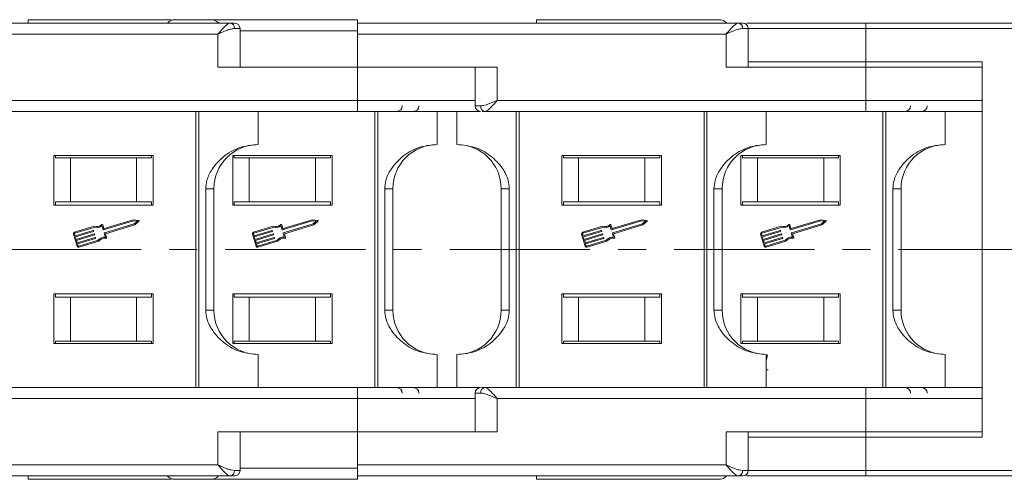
# Model space of a CAD drawing. Header units: millimetres. Extents: x 3117 to 4040, y -135 to 518.
# Tile 8 of 38: x 3528 to 3617, y 48 to 89. Entities that reach past the tile are written whole.
import ezdxf

# ---------------------------------------------------------------- set-up
doc = ezdxf.new("R2010")
doc.units = ezdxf.units.MM
doc.linetypes.add('CENTERX2', pattern=[20.32, 12.7, -2.54, 2.54, -2.54])

msp = doc.modelspace()

# ---------------------------------------------------------------- linework, layer by layer
at = {"color": 7, "linetype": 'Continuous', "lineweight": 15}
for p, q in [((3546.635, 89.003), (3512.156, 89.003)), ((3547.517, 88.503), (3547.007, 88.503)), ((3547.517, 85.003), (3547.517, 88.503)), ((3558.156, 88.303), (3547.517, 88.303)), ((3592.635, 89.003), (3558.156, 89.003)), ((3558.156, 88.003), (3558.156, 88.303)), ((3593.517, 88.503), (3593.007, 88.503)), ((3593.517, 85.003), (3593.517, 88.503)), ((3604.156, 88.503), (3593.517, 88.503)), ((3604.156, 88.503), (3604.156, 89.003)), ((3644.303, 89.003), (3604.156, 89.003)), ((3604.156, 85.503), (3604.156, 88.503)), ((3604.156, 88.503), (3644.803, 88.503)), ((3512.156, 88.003), (3545.517, 88.003)), ((3545.517, 88.003), (3545.517, 85.003)), ((3558.156, 85.003), (3558.156, 88.003)), ((3558.156, 88.003), (3591.517, 88.003)), ((3591.517, 88.003), (3591.517, 85.003)), ((3545.517, 85.003), (3558.156, 85.003)), ((3570.795, 85.003), (3558.156, 85.003)), ((3558.156, 85.003), (3558.156, 82.003)), ((3568.795, 85.003), (3568.795, 81.503)), ((3570.795, 82.003), (3570.795, 85.003)), ((3591.517, 85.003), (3604.156, 85.003)), ((3593.517, 85.503), (3604.156, 85.503)), ((3604.156, 85.503), (3604.156, 85.003)), ((3614.694, 85.503), (3604.156, 85.503)), ((3604.156, 85.003), (3604.156, 82.003)), ((3608.208, 85.003), (3604.156, 85.003)), ((3608.04, 85.003), (3614.694, 85.003)), ((3614.694, 68.503), (3614.694, 85.503)), ((3558.156, 82.003), (3524.795, 82.003)), ((3558.156, 81.003), (3558.156, 82.003)), ((3568.795, 82.003), (3558.156, 82.003)), ((3604.156, 82.003), (3570.795, 82.003)), ((3604.156, 81.003), (3604.156, 82.003)), ((3614.694, 82.003), (3604.156, 82.003)), ((3569.304, 81.503), (3568.795, 81.503)), ((3558.156, 81.003), (3523.677, 81.003)), ((3543.522, 81.003), (3543.522, 68.503)), ((3543.785, 68.503), (3543.785, 81.003)), ((3549.156, 81.003), (3549.156, 78.003)), ((3559.719, 81.003), (3559.719, 68.503)), ((3559.982, 68.503), (3559.982, 81.003)), ((3565.353, 81.003), (3565.353, 78.003)), ((3567.156, 78.003), (3567.156, 81.003)), ((3567.156, 81.003), (3569.262, 81.003)), ((3604.156, 81.003), (3569.677, 81.003)), ((3572.527, 81.003), (3572.527, 68.503)), ((3572.79, 68.503), (3572.79, 81.003)), ((3589.522, 81.003), (3589.522, 68.503)), ((3589.785, 68.503), (3589.785, 81.003)), ((3595.156, 81.003), (3595.156, 78.003)), ((3605.719, 81.003), (3605.719, 68.503)), ((3605.982, 68.503), (3605.982, 81.003)), ((3611.353, 81.003), (3611.353, 78.003)), ((3539.656, 77.003), (3530.656, 77.003)), ((3530.656, 77.003), (3530.656, 72.503)), ((3530.805, 76.803), (3530.805, 77.003)), ((3530.805, 76.803), (3532.156, 76.803)), ((3532.156, 76.803), (3532.156, 72.803)), ((3538.156, 76.803), (3532.156, 76.803)), ((3538.156, 72.803), (3538.156, 76.803)), ((3538.156, 76.803), (3539.507, 76.803)), ((3539.507, 77.003), (3539.507, 76.803)), ((3539.656, 72.503), (3539.656, 77.003)), ((3555.853, 77.003), (3546.853, 77.003)), ((3546.853, 77.003), (3546.853, 72.503)), ((3547.001, 76.803), (3547.001, 77.003)), ((3547.001, 76.803), (3548.353, 76.803)), ((3548.353, 76.803), (3548.353, 72.803)), ((3554.353, 76.803), (3548.353, 76.803)), ((3554.353, 72.803), (3554.353, 76.803)), ((3554.353, 76.803), (3555.704, 76.803)), ((3555.704, 77.003), (3555.704, 76.803)), ((3555.853, 72.503), (3555.853, 77.003)), ((3585.656, 77.003), (3576.656, 77.003)), ((3576.656, 77.003), (3576.656, 72.503)), ((3576.805, 76.803), (3576.805, 77.003)), ((3576.805, 76.803), (3578.156, 76.803)), ((3578.156, 76.803), (3578.156, 72.803)), ((3584.156, 76.803), (3578.156, 76.803)), ((3584.156, 72.803), (3584.156, 76.803)), ((3584.156, 76.803), (3585.507, 76.803)), ((3585.507, 77.003), (3585.507, 76.803)), ((3585.656, 72.503), (3585.656, 77.003)), ((3601.853, 77.003), (3592.853, 77.003)), ((3592.853, 77.003), (3592.853, 72.503)), ((3593.001, 76.803), (3593.001, 77.003)), ((3593.001, 76.803), (3594.353, 76.803)), ((3594.353, 76.803), (3594.353, 72.803)), ((3600.353, 76.803), (3594.353, 76.803)), ((3600.353, 72.803), (3600.353, 76.803)), ((3600.353, 76.803), (3601.704, 76.803)), ((3601.704, 77.003), (3601.704, 76.803)), ((3601.853, 72.503), (3601.853, 77.003)), ((3544.417, 74.003), (3544.417, 68.503)), ((3545.156, 74.003), (3544.417, 74.003)), ((3545.156, 68.503), (3545.156, 74.003)), ((3560.614, 74.003), (3560.614, 68.503)), ((3561.353, 74.003), (3560.614, 74.003)), ((3561.353, 68.503), (3561.353, 74.003)), ((3571.894, 74.003), (3571.156, 74.003)), ((3571.156, 74.003), (3571.156, 68.503)), ((3571.894, 68.503), (3571.894, 74.003)), ((3590.417, 74.003), (3590.417, 68.503)), ((3591.156, 74.003), (3590.417, 74.003)), ((3591.156, 68.503), (3591.156, 74.003)), ((3606.614, 74.003), (3606.614, 68.503)), ((3607.353, 74.003), (3606.614, 74.003)), ((3607.353, 68.503), (3607.353, 74.003)), ((3530.656, 72.503), (3539.656, 72.503)), ((3530.805, 72.803), (3530.805, 72.503)), ((3532.156, 72.803), (3530.805, 72.803)), ((3538.156, 72.803), (3532.156, 72.803)), ((3539.507, 72.803), (3538.156, 72.803)), ((3539.507, 72.503), (3539.507, 72.803)), ((3546.853, 72.503), (3555.853, 72.503)), ((3548.353, 72.803), (3547.001, 72.803)), ((3547.001, 72.803), (3547.001, 72.503)), ((3554.353, 72.803), (3548.353, 72.803)), ((3555.704, 72.803), (3554.353, 72.803)), ((3555.704, 72.503), (3555.704, 72.803)), ((3576.656, 72.503), (3585.656, 72.503)), ((3576.805, 72.803), (3576.805, 72.503)), ((3578.156, 72.803), (3576.805, 72.803)), ((3584.156, 72.803), (3578.156, 72.803)), ((3585.507, 72.803), (3584.156, 72.803)), ((3585.507, 72.503), (3585.507, 72.803)), ((3592.853, 72.503), (3601.853, 72.503)), ((3594.353, 72.803), (3593.001, 72.803)), ((3593.001, 72.803), (3593.001, 72.503)), ((3600.353, 72.803), (3594.353, 72.803)), ((3601.704, 72.803), (3600.353, 72.803)), ((3601.704, 72.503), (3601.704, 72.803)), ((3534.316, 70.605), (3532.534, 70.063)), ((3534.316, 70.507), (3532.561, 69.973)), ((3535.127, 70.287), (3535.021, 70.634)), ((3535.09, 70.729), (3535.189, 70.404)), ((3537.863, 71.095), (3535.156, 70.271)), ((3537.854, 71.191), (3535.218, 70.389)), ((3535.238, 70.002), (3537.946, 70.826)), ((3535.333, 69.932), (3537.991, 70.742)), ((3538.342, 71.139), (3537.854, 71.191)), ((3538.222, 71.057), (3537.863, 71.095)), ((3537.946, 70.826), (3538.222, 71.057)), ((3537.991, 70.742), (3538.367, 71.056)), ((3550.513, 70.605), (3548.731, 70.063)), ((3550.512, 70.507), (3548.758, 69.973)), ((3551.323, 70.287), (3551.218, 70.634)), ((3551.287, 70.729), (3551.386, 70.404)), ((3554.06, 71.095), (3551.353, 70.271)), ((3554.051, 71.191), (3551.415, 70.389)), ((3551.435, 70.002), (3554.142, 70.826)), ((3551.53, 69.932), (3554.188, 70.742)), ((3554.539, 71.139), (3554.051, 71.191)), ((3554.419, 71.057), (3554.06, 71.095)), ((3554.142, 70.826), (3554.419, 71.057)), ((3554.188, 70.742), (3554.564, 71.056)), ((3580.316, 70.605), (3578.534, 70.063)), ((3580.316, 70.507), (3578.561, 69.973)), ((3581.127, 70.287), (3581.021, 70.634)), ((3581.09, 70.729), (3581.189, 70.404)), ((3583.863, 71.095), (3581.156, 70.271)), ((3583.854, 71.191), (3581.218, 70.389)), ((3581.238, 70.002), (3583.946, 70.826)), ((3581.333, 69.932), (3583.991, 70.742)), ((3584.342, 71.139), (3583.854, 71.191)), ((3584.222, 71.057), (3583.863, 71.095)), ((3583.946, 70.826), (3584.222, 71.057)), ((3583.991, 70.742), (3584.367, 71.056)), ((3596.513, 70.605), (3594.731, 70.063)), ((3596.512, 70.507), (3594.758, 69.973)), ((3597.323, 70.287), (3597.218, 70.634)), ((3597.287, 70.729), (3597.386, 70.404)), ((3600.06, 71.095), (3597.353, 70.271)), ((3600.051, 71.191), (3597.415, 70.389)), ((3597.435, 70.002), (3600.142, 70.826)), ((3597.53, 69.932), (3600.188, 70.742)), ((3600.539, 71.139), (3600.051, 71.191)), ((3600.419, 71.057), (3600.06, 71.095)), ((3600.142, 70.826), (3600.419, 71.057)), ((3600.188, 70.742), (3600.564, 71.056)), ((3532.44, 69.887), (3532.768, 68.808)), ((3532.53, 69.914), (3532.585, 69.734)), ((3532.585, 69.734), (3534.214, 70.23)), ((3534.241, 70.14), (3532.612, 69.644)), ((3532.612, 69.644), (3532.681, 69.42)), ((3532.681, 69.42), (3534.31, 69.916)), ((3534.337, 69.826), (3532.708, 69.33)), ((3532.776, 69.105), (3534.405, 69.601)), ((3534.243, 70.214), (3534.257, 70.17)), ((3534.339, 69.9), (3534.353, 69.855)), ((3534.435, 69.585), (3534.448, 69.54)), ((3535.328, 69.625), (3535.222, 69.972)), ((3535.439, 69.585), (3535.333, 69.932)), ((3548.637, 69.887), (3548.965, 68.808)), ((3548.727, 69.914), (3548.782, 69.734)), ((3548.782, 69.734), (3550.411, 70.23)), ((3550.438, 70.14), (3548.809, 69.644)), ((3548.809, 69.644), (3548.877, 69.42)), ((3548.877, 69.42), (3550.506, 69.916)), ((3550.534, 69.826), (3548.905, 69.33)), ((3548.973, 69.105), (3550.602, 69.601)), ((3550.44, 70.214), (3550.454, 70.17)), ((3550.536, 69.9), (3550.549, 69.855)), ((3550.631, 69.585), (3550.645, 69.54)), ((3551.525, 69.625), (3551.419, 69.972)), ((3551.635, 69.585), (3551.53, 69.932)), ((3578.44, 69.887), (3578.768, 68.808)), ((3578.53, 69.914), (3578.585, 69.734)), ((3578.585, 69.734), (3580.214, 70.23)), ((3580.241, 70.14), (3578.612, 69.644)), ((3578.612, 69.644), (3578.681, 69.42)), ((3578.681, 69.42), (3580.31, 69.916)), ((3580.337, 69.826), (3578.708, 69.33)), ((3578.776, 69.105), (3580.405, 69.601)), ((3580.243, 70.214), (3580.257, 70.17)), ((3580.339, 69.9), (3580.353, 69.855)), ((3580.435, 69.585), (3580.448, 69.54)), ((3581.328, 69.625), (3581.222, 69.972)), ((3581.439, 69.585), (3581.333, 69.932)), ((3594.637, 69.887), (3594.965, 68.808)), ((3594.727, 69.914), (3594.782, 69.734)), ((3594.782, 69.734), (3596.411, 70.23)), ((3596.438, 70.14), (3594.809, 69.644)), ((3594.809, 69.644), (3594.877, 69.42)), ((3594.877, 69.42), (3596.506, 69.916)), ((3596.534, 69.826), (3594.905, 69.33)), ((3594.973, 69.105), (3596.602, 69.601)), ((3596.44, 70.214), (3596.454, 70.17)), ((3596.536, 69.9), (3596.549, 69.855)), ((3596.631, 69.585), (3596.645, 69.54)), ((3597.525, 69.625), (3597.419, 69.972)), ((3597.635, 69.585), (3597.53, 69.932)), ((3532.708, 69.33), (3532.776, 69.105)), ((3534.433, 69.511), (3532.804, 69.015)), ((3532.804, 69.015), (3532.858, 68.835)), ((3532.917, 68.804), (3534.671, 69.338)), ((3532.944, 68.714), (3534.727, 69.257)), ((3548.905, 69.33), (3548.973, 69.105)), ((3550.629, 69.511), (3549, 69.015)), ((3549, 69.015), (3549.055, 68.835)), ((3549.114, 68.804), (3550.868, 69.338)), ((3549.141, 68.714), (3550.923, 69.257)), ((3578.708, 69.33), (3578.776, 69.105)), ((3580.433, 69.511), (3578.804, 69.015)), ((3578.804, 69.015), (3578.858, 68.835)), ((3578.917, 68.804), (3580.671, 69.338)), ((3578.944, 68.714), (3580.727, 69.257)), ((3594.905, 69.33), (3594.973, 69.105)), ((3596.629, 69.511), (3595, 69.015)), ((3595, 69.015), (3595.055, 68.835)), ((3595.114, 68.804), (3596.868, 69.338)), ((3595.141, 68.714), (3596.923, 69.257)), ((3543.522, 68.503), (3543.522, 56.003)), ((3543.785, 56.003), (3543.785, 68.503)), ((3544.417, 68.503), (3544.417, 63.003)), ((3545.156, 63.003), (3545.156, 68.503)), ((3559.719, 68.503), (3559.719, 56.003)), ((3559.982, 56.003), (3559.982, 68.503)), ((3560.614, 68.503), (3560.614, 63.003)), ((3561.353, 63.003), (3561.353, 68.503)), ((3571.156, 68.503), (3571.156, 63.003)), ((3571.894, 63.003), (3571.894, 68.503)), ((3572.527, 68.503), (3572.527, 56.003)), ((3572.79, 56.003), (3572.79, 68.503)), ((3589.522, 68.503), (3589.522, 56.003)), ((3589.785, 56.003), (3589.785, 68.503)), ((3590.417, 68.503), (3590.417, 63.003)), ((3591.156, 63.003), (3591.156, 68.503)), ((3605.719, 68.503), (3605.719, 56.003)), ((3605.982, 56.003), (3605.982, 68.503)), ((3606.614, 68.503), (3606.614, 63.003)), ((3607.353, 63.003), (3607.353, 68.503)), ((3614.694, 51.503), (3614.694, 68.503)), ((3530.656, 64.503), (3530.656, 60.003)), ((3539.656, 64.503), (3530.656, 64.503)), ((3530.805, 64.503), (3530.805, 64.203)), ((3530.805, 64.203), (3532.156, 64.203)), ((3532.156, 64.203), (3532.156, 60.203)), ((3532.156, 64.203), (3538.156, 64.203)), ((3538.156, 60.203), (3538.156, 64.203)), ((3538.156, 64.203), (3539.507, 64.203)), ((3539.507, 64.203), (3539.507, 64.503)), ((3539.656, 60.003), (3539.656, 64.503)), ((3546.853, 64.503), (3546.853, 60.003)), ((3555.853, 64.503), (3546.853, 64.503)), ((3547.001, 64.503), (3547.001, 64.203)), ((3547.001, 64.203), (3548.353, 64.203)), ((3548.353, 64.203), (3548.353, 60.203)), ((3554.353, 64.203), (3548.353, 64.203)), ((3554.353, 60.203), (3554.353, 64.203)), ((3554.353, 64.203), (3555.704, 64.203)), ((3555.704, 64.203), (3555.704, 64.503)), ((3555.853, 60.003), (3555.853, 64.503)), ((3585.656, 64.503), (3576.656, 64.503)), ((3576.656, 64.503), (3576.656, 60.003)), ((3576.805, 64.503), (3576.805, 64.203)), ((3576.805, 64.203), (3578.156, 64.203)), ((3578.156, 64.203), (3578.156, 60.203)), ((3578.156, 64.203), (3584.156, 64.203)), ((3584.156, 60.203), (3584.156, 64.203)), ((3584.156, 64.203), (3585.507, 64.203)), ((3585.507, 64.203), (3585.507, 64.503)), ((3585.656, 60.003), (3585.656, 64.503)), ((3592.853, 64.503), (3592.853, 60.003)), ((3601.853, 64.503), (3592.853, 64.503)), ((3593.001, 64.503), (3593.001, 64.203)), ((3593.001, 64.203), (3594.353, 64.203)), ((3594.353, 64.203), (3594.353, 60.203)), ((3600.353, 64.203), (3594.353, 64.203)), ((3600.353, 60.203), (3600.353, 64.203)), ((3600.353, 64.203), (3601.704, 64.203)), ((3601.704, 64.203), (3601.704, 64.503)), ((3601.853, 60.003), (3601.853, 64.503)), ((3545.156, 63.003), (3544.417, 63.003)), ((3561.353, 63.003), (3560.614, 63.003)), ((3571.156, 63.003), (3571.894, 63.003)), ((3591.156, 63.003), (3590.417, 63.003)), ((3607.353, 63.003), (3606.614, 63.003)), ((3530.656, 60.003), (3539.656, 60.003)), ((3530.805, 60.203), (3532.156, 60.203)), ((3530.805, 60.003), (3530.805, 60.203)), ((3532.156, 60.203), (3538.156, 60.203)), ((3539.507, 60.203), (3538.156, 60.203)), ((3539.507, 60.203), (3539.507, 60.003)), ((3546.853, 60.003), (3555.853, 60.003)), ((3547.001, 60.203), (3548.353, 60.203)), ((3547.001, 60.003), (3547.001, 60.203)), ((3548.353, 60.203), (3554.353, 60.203)), ((3555.704, 60.203), (3554.353, 60.203)), ((3555.704, 60.203), (3555.704, 60.003)), ((3576.656, 60.003), (3585.656, 60.003)), ((3576.805, 60.203), (3578.156, 60.203)), ((3576.805, 60.003), (3576.805, 60.203)), ((3578.156, 60.203), (3584.156, 60.203)), ((3585.507, 60.203), (3584.156, 60.203)), ((3585.507, 60.203), (3585.507, 60.003)), ((3592.853, 60.003), (3601.853, 60.003)), ((3593.001, 60.203), (3594.353, 60.203)), ((3593.001, 60.003), (3593.001, 60.203)), ((3594.353, 60.203), (3600.353, 60.203)), ((3601.704, 60.203), (3600.353, 60.203)), ((3601.704, 60.203), (3601.704, 60.003)), ((3549.156, 56.003), (3549.156, 59.003)), ((3565.353, 56.003), (3565.353, 59.003)), ((3567.156, 56.003), (3567.156, 59.003)), ((3595.156, 56.003), (3595.156, 59.003)), ((3595.156, 58.402), (3595.276, 58.977)), ((3611.353, 56.003), (3611.353, 59.003)), ((3595.156, 57.596), (3595.327, 57.618)), ((3523.677, 56.003), (3558.156, 56.003)), ((3558.156, 56.003), (3558.156, 55.003)), ((3567.156, 56.003), (3569.212, 56.003)), ((3568.795, 55.503), (3568.795, 52.003)), ((3568.795, 55.503), (3569.304, 55.503)), ((3569.677, 56.003), (3604.156, 56.003)), ((3604.156, 56.003), (3604.156, 55.003)), ((3524.795, 55.003), (3558.156, 55.003)), ((3558.156, 55.003), (3558.156, 52.003)), ((3558.156, 55.003), (3568.795, 55.003)), ((3570.795, 52.003), (3570.795, 55.003)), ((3570.795, 55.003), (3604.156, 55.003)), ((3604.156, 55.003), (3604.156, 52.003)), ((3604.156, 55.003), (3614.694, 55.003)), ((3545.517, 52.003), (3545.517, 49.003)), ((3558.156, 52.003), (3545.517, 52.003)), ((3547.517, 48.503), (3547.517, 52.003)), ((3558.156, 49.003), (3558.156, 52.003)), ((3558.156, 52.003), (3570.795, 52.003)), ((3591.517, 52.003), (3591.517, 49.003)), ((3604.156, 52.003), (3591.517, 52.003)), ((3593.517, 48.503), (3593.517, 52.003)), ((3604.156, 52.003), (3608.04, 52.003)), ((3604.156, 52.003), (3604.156, 51.503)), ((3608.04, 52.003), (3614.694, 52.003)), ((3604.156, 51.503), (3593.517, 51.503)), ((3604.156, 48.503), (3604.156, 51.503)), ((3604.156, 51.503), (3614.694, 51.503)), ((3545.517, 49.003), (3512.156, 49.003)), ((3547.007, 48.503), (3547.517, 48.503)), ((3547.517, 48.703), (3558.156, 48.703)), ((3591.517, 49.003), (3558.156, 49.003)), ((3558.156, 48.703), (3558.156, 49.003)), ((3593.007, 48.503), (3593.517, 48.503)), ((3604.156, 48.503), (3593.517, 48.503)), ((3604.156, 48.503), (3604.156, 48.003)), ((3644.803, 48.503), (3604.156, 48.503)), ((3512.156, 48.003), (3546.635, 48.003)), ((3558.156, 48.003), (3592.635, 48.003)), ((3604.156, 48.003), (3644.303, 48.003))]:
    msp.add_line(p, q, dxfattribs=at)
at = {"color": 1, "linetype": 'CENTERX2', "lineweight": 13}
msp.add_line((3924.637, 68.503), (3413.456, 68.503), dxfattribs=at)
at = {"color": 7, "linetype": 'Continuous', "lineweight": 15}
for centre, radius, start, end in [((3541.656, 88.303), 1, 90, 135.573), ((3544.853, 88.303), 1, 44.87138, 90), ((3590.853, 88.303), 1, 44.87138, 90), ((3546.56, 88.558), 0.451, 352.91865, 80.4798), ((3547.017, 88.503), 0.5, 0, 90), ((3592.56, 88.558), 0.451, 352.91865, 80.4798), ((3593.017, 88.503), 0.5, 0, 90), ((3561.708, 81.503), 0.5, 270, 0), ((3563.214, 81.503), 0.5, 270, 0), ((3569.295, 81.503), 0.5, 180, 270), ((3569.752, 81.447), 0.451, 172.91869, 260.47981), ((3607.708, 81.503), 0.5, 270, 0), ((3609.214, 81.503), 0.5, 270, 0), ((3549.156, 74.003), 4, 90, 180), ((3565.353, 74.003), 4, 90, 180), ((3567.156, 74.003), 4, 0, 90), ((3595.156, 74.003), 4, 90, 180), ((3611.353, 74.003), 4, 90, 180), ((3534.542, 71.266), 0.698, 251.11204, 312.44471), ((3534.542, 71.266), 0.792, 253.37041, 307.16635), ((3535.045, 70.716), 0.047, 16.9297, 132.44471), ((3538.337, 71.092), 0.047, 309.95116, 83.90824), ((3550.739, 71.266), 0.792, 253.37041, 307.16635), ((3550.739, 71.266), 0.698, 251.11204, 312.44471), ((3551.242, 70.716), 0.047, 16.9297, 132.44471), ((3554.534, 71.092), 0.047, 309.95116, 83.90824), ((3580.542, 71.266), 0.698, 251.11204, 312.44471), ((3580.542, 71.266), 0.792, 253.37041, 307.16635), ((3581.045, 70.716), 0.047, 16.9297, 132.44471), ((3584.337, 71.092), 0.047, 309.95116, 83.90824), ((3596.739, 71.266), 0.792, 253.37041, 307.16635), ((3596.739, 71.266), 0.698, 251.11204, 312.44471), ((3597.242, 70.716), 0.047, 16.9297, 132.44471), ((3600.534, 71.092), 0.047, 309.95116, 83.90824), ((3532.575, 69.928), 0.141, 106.9297, 196.9297), ((3532.575, 69.928), 0.047, 106.9297, 196.9297), ((3534.221, 70.208), 0.0235, 16.9297, 106.9297), ((3534.234, 70.163), 0.0235, 286.9297, 16.9297), ((3534.316, 69.893), 0.0235, 16.9297, 106.9297), ((3534.33, 69.848), 0.0235, 286.9297, 16.9297), ((3534.412, 69.578), 0.0235, 16.9297, 106.9297), ((3534.426, 69.534), 0.0235, 286.9297, 16.9297), ((3535.282, 68.834), 0.792, 86.69305, 140.48899), ((3535.282, 68.834), 0.698, 81.41469, 142.74736), ((3535.149, 70.294), 0.0235, 196.9297, 286.9297), ((3535.212, 70.411), 0.0235, 196.9297, 286.9297), ((3535.245, 69.979), 0.0235, 106.9297, 196.9297), ((3535.394, 69.571), 0.047, 261.41469, 16.9297), ((3548.772, 69.928), 0.141, 106.9297, 196.9297), ((3548.772, 69.928), 0.047, 106.9297, 196.9297), ((3550.417, 70.208), 0.0235, 16.9297, 106.9297), ((3550.431, 70.163), 0.0235, 286.9297, 16.9297), ((3550.513, 69.893), 0.0235, 16.9297, 106.9297), ((3550.527, 69.848), 0.0235, 286.9297, 16.9297), ((3550.609, 69.578), 0.0235, 16.9297, 106.9297), ((3550.623, 69.534), 0.0235, 286.9297, 16.9297), ((3551.479, 68.834), 0.792, 86.69305, 140.48899), ((3551.479, 68.834), 0.698, 81.41469, 142.74736), ((3551.346, 70.294), 0.0235, 196.9297, 286.9297), ((3551.408, 70.411), 0.0235, 196.9297, 286.9297), ((3551.442, 69.979), 0.0235, 106.9297, 196.9297), ((3551.59, 69.571), 0.047, 261.41469, 16.9297), ((3578.575, 69.928), 0.141, 106.9297, 196.9297), ((3578.575, 69.928), 0.047, 106.9297, 196.9297), ((3580.221, 70.208), 0.0235, 16.9297, 106.9297), ((3580.234, 70.163), 0.0235, 286.9297, 16.9297), ((3580.316, 69.893), 0.0235, 16.9297, 106.9297), ((3580.33, 69.848), 0.0235, 286.9297, 16.9297), ((3580.412, 69.578), 0.0235, 16.9297, 106.9297), ((3580.426, 69.534), 0.0235, 286.9297, 16.9297), ((3581.282, 68.834), 0.792, 86.69305, 140.48899), ((3581.282, 68.834), 0.698, 81.41469, 142.74736), ((3581.149, 70.294), 0.0235, 196.9297, 286.9297), ((3581.212, 70.411), 0.0235, 196.9297, 286.9297), ((3581.245, 69.979), 0.0235, 106.9297, 196.9297), ((3581.394, 69.571), 0.047, 261.41469, 16.9297), ((3594.772, 69.928), 0.141, 106.9297, 196.9297), ((3594.772, 69.928), 0.047, 106.9297, 196.9297), ((3596.417, 70.208), 0.0235, 16.9297, 106.9297), ((3596.431, 70.163), 0.0235, 286.9297, 16.9297), ((3596.513, 69.893), 0.0235, 16.9297, 106.9297), ((3596.527, 69.848), 0.0235, 286.9297, 16.9297), ((3596.609, 69.578), 0.0235, 16.9297, 106.9297), ((3596.623, 69.534), 0.0235, 286.9297, 16.9297), ((3597.479, 68.834), 0.792, 86.69305, 140.48899), ((3597.479, 68.834), 0.698, 81.41469, 142.74736), ((3597.346, 70.294), 0.0235, 196.9297, 286.9297), ((3597.408, 70.411), 0.0235, 196.9297, 286.9297), ((3597.442, 69.979), 0.0235, 106.9297, 196.9297), ((3597.59, 69.571), 0.047, 261.41469, 16.9297), ((3532.903, 68.849), 0.141, 196.9297, 286.9297), ((3532.903, 68.849), 0.047, 196.9297, 286.9297), ((3549.1, 68.849), 0.141, 196.9297, 286.9297), ((3549.1, 68.849), 0.047, 196.9297, 286.9297), ((3578.903, 68.849), 0.141, 196.9297, 286.9297), ((3578.903, 68.849), 0.047, 196.9297, 286.9297), ((3595.1, 68.849), 0.141, 196.9297, 286.9297), ((3595.1, 68.849), 0.047, 196.9297, 286.9297), ((3549.156, 63.003), 4, 180, 270), ((3565.353, 63.003), 4, 180, 270), ((3567.156, 63.003), 4, 270, 0), ((3595.156, 63.003), 4, 180, 270), ((3611.353, 63.003), 4, 180, 270), ((3561.708, 55.503), 0.5, 0, 90), ((3563.214, 55.503), 0.5, 0, 90), ((3569.295, 55.503), 0.5, 90, 180), ((3569.752, 55.558), 0.451, 99.5202, 187.08135), ((3607.708, 55.503), 0.5, 0, 90), ((3609.214, 55.503), 0.5, 0, 90), ((3546.56, 48.447), 0.451, 279.5202, 7.08135), ((3547.017, 48.503), 0.5, 270, 0), ((3592.56, 48.447), 0.451, 279.5202, 7.08135), ((3593.017, 48.503), 0.5, 270, 0), ((3541.656, 48.703), 1, 224.87138, 270), ((3544.853, 48.703), 1, 270, 315.573), ((3590.853, 48.703), 1, 270, 315.573)]:
    msp.add_arc(centre, radius, start, end, dxfattribs=at)
for points, knots in [([(3541.306, 89.303), (3540.894, 89.303), (3539.796, 89.303), (3537.45, 89.303), (3534.511, 89.303), (3531.431, 89.303), (3529.359, 89.303), (3528.353, 89.303)], [0, 0, 0, 0, 0.13617, 0.363114, 0.585342, 0.7987, 1, 1, 1, 1]), ([(3528.353, 89.303), (3528.353, 89.29), (3528.353, 89.266), (3528.353, 89.145), (3528.353, 89.03), (3528.353, 89.003)], [0, 0, 0, 0, 0.430579, 0.861157, 1, 1, 1, 1]), ([(3558.156, 89.303), (3557.15, 89.303), (3555.077, 89.303), (3552.001, 89.303), (3549.044, 89.303), (3546.406, 89.303), (3544.26, 89.303), (3542.738, 89.303), (3541.82, 89.303), (3541.709, 89.303), (3541.656, 89.303)], [0, 0, 0, 0, 0.116516, 0.240011, 0.368641, 0.5, 0.631359, 0.759989, 0.883484, 1, 1, 1, 1]), ([(3558.156, 88.303), (3558.156, 88.415), (3558.156, 88.64), (3558.156, 88.939), (3558.156, 89.166), (3558.156, 89.285), (3558.156, 89.298), (3558.156, 89.303)], [0, 0, 0, 0, 0.214694, 0.429388, 0.644082, 0.858775, 1, 1, 1, 1]), ([(3590.853, 89.303), (3590.799, 89.303), (3590.689, 89.303), (3589.771, 89.303), (3588.249, 89.303), (3586.103, 89.303), (3583.465, 89.303), (3580.507, 89.303), (3577.432, 89.303), (3575.359, 89.303), (3574.353, 89.303)], [0, 0, 0, 0, 0.116516, 0.240011, 0.368641, 0.5, 0.631359, 0.759989, 0.883484, 1, 1, 1, 1]), ([(3574.353, 89.303), (3574.353, 89.29), (3574.353, 89.266), (3574.353, 89.145), (3574.353, 89.03), (3574.353, 89.003)], [0, 0, 0, 0, 0.430579, 0.861157, 1, 1, 1, 1]), ([(3545.517, 88.003), (3545.623, 88.125), (3545.835, 88.37), (3546.144, 88.7), (3546.423, 88.95), (3546.567, 88.986), (3546.635, 89.003)], [0, 0, 0, 0, 0.251519, 0.501784, 0.765632, 1, 1, 1, 1]), ([(3547.007, 88.503), (3546.913, 88.493), (3546.703, 88.471), (3546.205, 88.299), (3545.786, 88.119), (3545.517, 88.003)], [0, 0, 0, 0, 0.227063, 0.501587, 1, 1, 1, 1]), ([(3591.517, 88.003), (3591.623, 88.125), (3591.835, 88.37), (3592.144, 88.7), (3592.423, 88.95), (3592.567, 88.986), (3592.635, 89.003)], [0, 0, 0, 0, 0.251519, 0.501784, 0.765632, 1, 1, 1, 1]), ([(3593.007, 88.503), (3592.913, 88.493), (3592.703, 88.471), (3592.205, 88.299), (3591.786, 88.119), (3591.517, 88.003)], [0, 0, 0, 0, 0.2270634, 0.5015869, 1, 1, 1, 1]), ([(3604.156, 89.003), (3602.763, 89.003), (3599.897, 89.003), (3596.144, 89.003), (3594.182, 89.003), (3593.367, 89.003)], [0, 0, 0, 0, 0.356053, 0.732435, 1, 1, 1, 1]), ([(3604.156, 85.003), (3603.106, 85.003), (3600.988, 85.003), (3597.917, 85.003), (3595.036, 85.003), (3593.402, 85.003), (3592.592, 85.003)], [0, 0, 0, 0, 0.247822, 0.5, 0.752178, 1, 1, 1, 1]), ([(3569.304, 81.503), (3569.399, 81.512), (3569.609, 81.534), (3570.107, 81.706), (3570.525, 81.886), (3570.795, 82.003)], [0, 0, 0, 0, 0.227063, 0.501587, 1, 1, 1, 1]), ([(3570.795, 82.003), (3570.689, 81.88), (3570.477, 81.635), (3570.168, 81.305), (3569.889, 81.055), (3569.745, 81.019), (3569.677, 81.003)], [0, 0, 0, 0, 0.251519, 0.501784, 0.765632, 1, 1, 1, 1]), ([(3569.087, 81.003), (3568.471, 81.003), (3567.017, 81.003), (3564.301, 81.003), (3561.237, 81.003), (3559.163, 81.003), (3558.156, 81.003)], [0, 0, 0, 0, 0.204374, 0.481991, 0.748527, 1, 1, 1, 1]), ([(3569.677, 81.003), (3569.612, 81.003), (3569.514, 81.003), (3569.456, 81.003), (3569.437, 81.003)], [0, 0, 0, 0, 0.667538, 1, 1, 1, 1]), ([(3614.694, 81.003), (3614.203, 81.003), (3612.873, 81.003), (3610.299, 81.003), (3607.238, 81.003), (3605.163, 81.003), (3604.156, 81.003)], [0, 0, 0, 0, 0.16932, 0.459168, 0.737448, 1, 1, 1, 1]), ([(3549.156, 78.003), (3548.667, 77.96), (3547.599, 77.868), (3546.097, 77.082), (3545.041, 75.957), (3544.498, 74.866), (3544.441, 74.255), (3544.417, 74.003)], [0, 0, 0, 0, 0.219162, 0.479166, 0.735489, 0.890617, 1, 1, 1, 1]), ([(3565.353, 78.003), (3564.864, 77.96), (3563.796, 77.868), (3562.293, 77.082), (3561.238, 75.957), (3560.694, 74.866), (3560.638, 74.255), (3560.614, 74.003)], [0, 0, 0, 0, 0.219162, 0.479166, 0.735489, 0.890617, 1, 1, 1, 1]), ([(3571.894, 74.003), (3571.871, 74.256), (3571.809, 74.913), (3571.241, 75.994), (3570.217, 77.06), (3568.773, 77.849), (3567.7, 77.951), (3567.156, 78.003)], [0, 0, 0, 0, 0.109672, 0.284648, 0.519248, 0.75632, 1, 1, 1, 1]), ([(3595.156, 78.003), (3594.667, 77.96), (3593.599, 77.868), (3592.097, 77.082), (3591.041, 75.957), (3590.498, 74.866), (3590.441, 74.255), (3590.417, 74.003)], [0, 0, 0, 0, 0.219162, 0.479166, 0.735489, 0.890617, 1, 1, 1, 1]), ([(3611.353, 78.003), (3610.864, 77.96), (3609.796, 77.868), (3608.293, 77.082), (3607.238, 75.957), (3606.694, 74.866), (3606.638, 74.255), (3606.614, 74.003)], [0, 0, 0, 0, 0.219162, 0.479166, 0.735489, 0.890617, 1, 1, 1, 1]), ([(3544.417, 63.003), (3544.441, 62.749), (3544.503, 62.092), (3545.071, 61.011), (3546.095, 59.945), (3547.539, 59.156), (3548.612, 59.054), (3549.156, 59.003)], [0, 0, 0, 0, 0.109672, 0.284648, 0.519248, 0.75632, 1, 1, 1, 1]), ([(3560.614, 63.003), (3560.638, 62.749), (3560.7, 62.092), (3561.268, 61.011), (3562.292, 59.945), (3563.736, 59.156), (3564.809, 59.054), (3565.353, 59.003)], [0, 0, 0, 0, 0.109672, 0.284648, 0.519248, 0.75632, 1, 1, 1, 1]), ([(3567.156, 59.003), (3567.645, 59.045), (3568.713, 59.137), (3570.215, 59.923), (3571.271, 61.048), (3571.814, 62.139), (3571.871, 62.75), (3571.894, 63.003)], [0, 0, 0, 0, 0.219162, 0.479166, 0.735489, 0.890617, 1, 1, 1, 1]), ([(3590.417, 63.003), (3590.441, 62.749), (3590.503, 62.092), (3591.071, 61.011), (3592.095, 59.945), (3593.539, 59.156), (3594.612, 59.054), (3595.156, 59.003)], [0, 0, 0, 0, 0.109672, 0.284648, 0.519248, 0.75632, 1, 1, 1, 1]), ([(3606.614, 63.003), (3606.638, 62.749), (3606.7, 62.092), (3607.268, 61.011), (3608.292, 59.945), (3609.736, 59.156), (3610.809, 59.054), (3611.353, 59.003)], [0, 0, 0, 0, 0.109672, 0.284648, 0.519248, 0.75632, 1, 1, 1, 1]), ([(3558.156, 56.003), (3559.163, 56.003), (3561.237, 56.003), (3564.301, 56.003), (3566.999, 56.003), (3568.436, 56.003), (3569.037, 56.003)], [0, 0, 0, 0, 0.252831, 0.520806, 0.799923, 1, 1, 1, 1]), ([(3569.304, 55.503), (3569.399, 55.493), (3569.609, 55.471), (3570.107, 55.299), (3570.525, 55.119), (3570.795, 55.003)], [0, 0, 0, 0, 0.227072, 0.501587, 1, 1, 1, 1]), ([(3569.387, 56.003), (3569.42, 56.003), (3569.491, 56.003), (3569.613, 56.003), (3569.677, 56.003)], [0, 0, 0, 0, 0.47273, 1, 1, 1, 1]), ([(3569.677, 56.003), (3569.745, 55.986), (3569.889, 55.95), (3570.168, 55.7), (3570.477, 55.37), (3570.689, 55.125), (3570.795, 55.003)], [0, 0, 0, 0, 0.234359, 0.498216, 0.748481, 1, 1, 1, 1]), ([(3604.156, 56.003), (3605.163, 56.003), (3607.238, 56.003), (3610.299, 56.003), (3612.873, 56.003), (3614.203, 56.003), (3614.694, 56.003)], [0, 0, 0, 0, 0.262552, 0.540832, 0.83068, 1, 1, 1, 1]), ([(3592.592, 52.003), (3593.402, 52.003), (3595.036, 52.003), (3597.917, 52.003), (3600.988, 52.003), (3603.106, 52.003), (3604.156, 52.003)], [0, 0, 0, 0, 0.2478217, 0.5, 0.7521783, 1, 1, 1, 1]), ([(3545.517, 49.003), (3545.786, 48.886), (3546.205, 48.706), (3546.703, 48.534), (3546.913, 48.512), (3547.007, 48.503)], [0, 0, 0, 0, 0.498413, 0.772928, 1, 1, 1, 1]), ([(3546.635, 48.003), (3546.567, 48.019), (3546.423, 48.055), (3546.144, 48.305), (3545.835, 48.635), (3545.623, 48.88), (3545.517, 49.003)], [0, 0, 0, 0, 0.234359, 0.498216, 0.748481, 1, 1, 1, 1]), ([(3558.156, 47.703), (3558.156, 47.714), (3558.156, 47.736), (3558.156, 47.908), (3558.156, 48.162), (3558.156, 48.443), (3558.156, 48.629), (3558.156, 48.703)], [0, 0, 0, 0, 0.214694, 0.429388, 0.644082, 0.858775, 1, 1, 1, 1]), ([(3591.517, 49.003), (3591.786, 48.886), (3592.205, 48.706), (3592.703, 48.534), (3592.913, 48.512), (3593.007, 48.503)], [0, 0, 0, 0, 0.498413, 0.772928, 1, 1, 1, 1]), ([(3592.635, 48.003), (3592.567, 48.019), (3592.423, 48.055), (3592.144, 48.305), (3591.835, 48.635), (3591.623, 48.88), (3591.517, 49.003)], [0, 0, 0, 0, 0.234359, 0.498216, 0.748481, 1, 1, 1, 1]), ([(3528.353, 48.003), (3528.353, 47.95), (3528.353, 47.818), (3528.353, 47.721), (3528.353, 47.708), (3528.353, 47.703)], [0, 0, 0, 0, 0.285582, 0.716527, 1, 1, 1, 1]), ([(3528.353, 47.703), (3529.359, 47.703), (3531.431, 47.703), (3534.511, 47.703), (3537.45, 47.703), (3539.796, 47.703), (3540.894, 47.703), (3541.306, 47.703)], [0, 0, 0, 0, 0.2012999, 0.4146576, 0.6368855, 0.8638293, 1, 1, 1, 1]), ([(3541.656, 47.703), (3541.709, 47.703), (3541.82, 47.703), (3542.738, 47.703), (3544.26, 47.703), (3546.406, 47.703), (3549.044, 47.703), (3552.001, 47.703), (3555.077, 47.703), (3557.15, 47.703), (3558.156, 47.703)], [0, 0, 0, 0, 0.116516, 0.240011, 0.368641, 0.5, 0.631359, 0.759989, 0.883484, 1, 1, 1, 1]), ([(3574.353, 48.003), (3574.353, 47.95), (3574.353, 47.818), (3574.353, 47.721), (3574.353, 47.708), (3574.353, 47.703)], [0, 0, 0, 0, 0.285582, 0.716527, 1, 1, 1, 1]), ([(3574.353, 47.703), (3575.359, 47.703), (3577.432, 47.703), (3580.507, 47.703), (3583.465, 47.703), (3586.103, 47.703), (3588.249, 47.703), (3589.771, 47.703), (3590.689, 47.703), (3590.799, 47.703), (3590.853, 47.703)], [0, 0, 0, 0, 0.116516, 0.240011, 0.368641, 0.5, 0.631359, 0.759989, 0.883484, 1, 1, 1, 1]), ([(3593.367, 48.003), (3594.182, 48.003), (3596.144, 48.003), (3599.897, 48.003), (3602.763, 48.003), (3604.156, 48.003)], [0, 0, 0, 0, 0.267565, 0.643947, 1, 1, 1, 1])]:
    msp.add_open_spline(points, degree=3, knots=knots, dxfattribs=at)
for points in [[(3547.017, 89.003), (3546.999, 89.003), (3546.964, 89.003), (3546.745, 89.003), (3546.635, 89.003)], [(3593.017, 89.003), (3592.999, 89.003), (3592.964, 89.003), (3592.745, 89.003), (3592.635, 89.003)], [(3546.635, 48.003), (3546.745, 48.003), (3546.964, 48.003), (3546.999, 48.003), (3547.017, 48.003)], [(3592.635, 48.003), (3592.745, 48.003), (3592.964, 48.003), (3592.999, 48.003), (3593.017, 48.003)]]:
    msp.add_open_spline(points, degree=3, dxfattribs=at)

doc.saveas('drawing.dxf')
